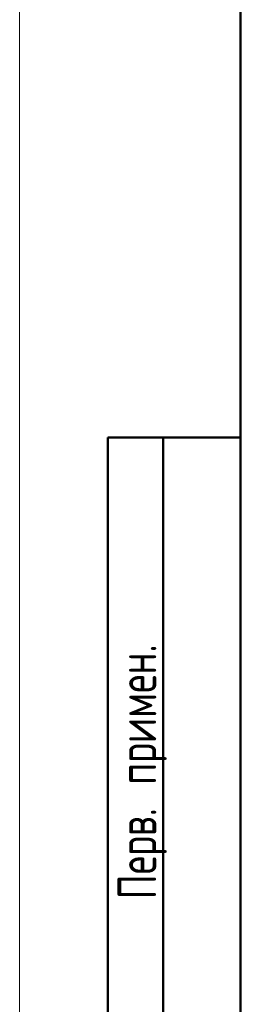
# Model space of a CAD drawing. Header units: millimetres. Extents: x 0 to 594, y 0 to 420.
# Tile 3 of 15: x 0 to 20, y 241 to 330. Entities that reach past the tile are written whole.
import ezdxf

# ---------------------------------------------------------------- set-up
doc = ezdxf.new("R2010")
doc.units = ezdxf.units.MM
doc.linetypes.add('SLD-Сплошная', pattern=[0])
doc.styles.add('SLDTEXTSTYLE0', font='TXT', dxfattribs={"width": 0.7, "bigfont": 'bigfont'})

msp = doc.modelspace()

# ---------------------------------------------------------------- linework, layer by layer
at = {"color": 7, "linetype": 'SLD-Сплошная', "lineweight": 18}
msp.add_line((0, 420), (0, 0), dxfattribs=at)
at = {"color": 7, "linetype": 'SLD-Сплошная', "lineweight": 50}
for p, q in [((20, 415), (20, 5)), ((8, 172), (8, 292)), ((20, 292), (8, 292)), ((8, 172), (8, 292)), ((13, 172), (13, 292)), ((13, 172), (13, 292))]:
    msp.add_line(p, q, dxfattribs=at)
at = {"color": 7, "linetype": 'SLD-Сплошная', "lineweight": 25}
msp.add_line((20, 292), (20, 5), dxfattribs=at)
msp.add_line((20, 292), (20, 5), dxfattribs=at)

# ---------------------------------------------------------------- texts
at = {"color": 7, "linetype": 'Continuous', "lineweight": 0, "insert": (8.881, 261.764), "char_height": 3.5, "attachment_point": 2, "rotation": 90, "style": 'SLDTEXTSTYLE0'}
msp.add_mtext('Перв. примен.', dxfattribs=at)

doc.saveas('drawing.dxf')
